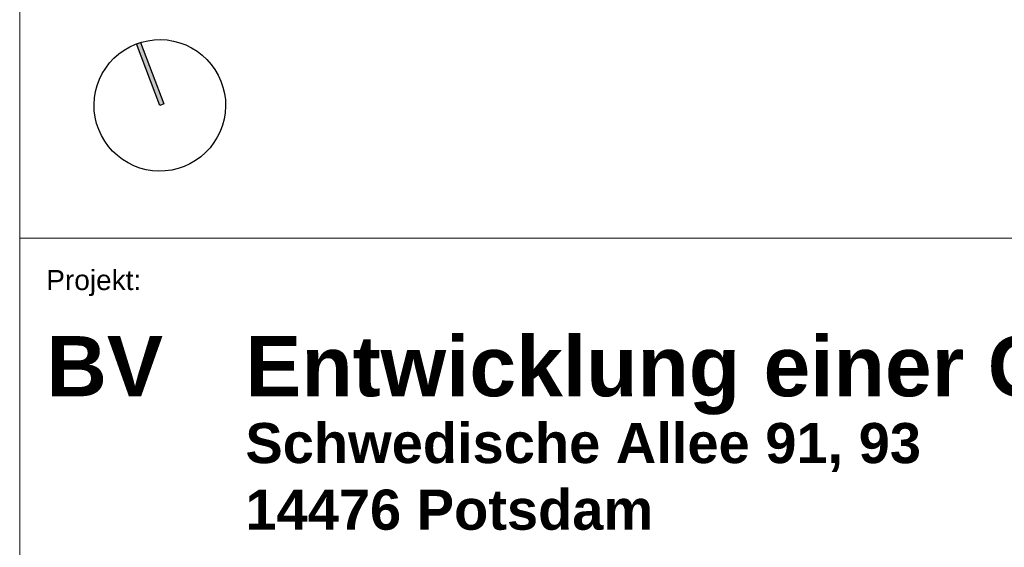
# Model space of a CAD drawing. Header units: metres. Extents: x -5569892 to 1712241, y -5568463 to 2085.
# Tile 35 of 70: x 168 to 205, y -230 to -210. Entities that reach past the tile are written whole.
import ezdxf

# ---------------------------------------------------------------- set-up
doc = ezdxf.new("R2010")
doc.units = ezdxf.units.M
doc.header["$LTSCALE"] = 0.5
for name, color, linetype, lineweight in [('70 -74 Zeichnungsblatt- 4 Plankopf Linie', 7, 'Continuous', 13), ('70 -74 Zeichnungsblatt- 5 Plankopf Text', 7, 'Continuous', 18), ('70 -74 Zeichnungsblatt- 6 Plankopf Symbole', 7, 'Continuous', 18)]:
    doc.layers.add(name, color=color, linetype=linetype, lineweight=lineweight)
doc.styles.add('Arial', font='arial.ttf')
doc.styles.add('Arial (bold)', font='arialbd.ttf')

# ---------------------------------------------------------------- blocks, each defined once
blk = doc.blocks.new('Gruppe-502')
at = {"layer": '70 -74 Zeichnungsblatt- 4 Plankopf Linie'}
for p, q in [((0.409446, -0.12334), (0.409446, -0.4155)), ((0.409446, -0.2715), (0.589446, -0.2715))]:
    blk.add_line(p, q, dxfattribs=at)
at = {"layer": '70 -74 Zeichnungsblatt- 5 Plankopf Text', "attachment_point": 1}
for s, insert, char_height, line_spacing_factor, style in [('Projekt:', (0.411446, -0.273895), 0.0015105, 0.970891, 'Arial'), ('BV', (0.411446, -0.278875), 0.004531, 0.996218, 'Arial (bold)')]:
    blk.add_mtext(s, dxfattribs=dict(at, insert=insert, char_height=char_height, line_spacing_factor=line_spacing_factor, style=style))
at = {"layer": '70 -74 Zeichnungsblatt- 5 Plankopf Text', "attachment_point": 1, "line_spacing_factor": 0.996218, "style": 'Arial (bold)'}
for s, insert, char_height, width in [('Entwicklung einer Gesamtschule mit Sporthalle', (0.426446, -0.278875), 0.00453099, 0.16121158), ('Schwedische Allee 91, 93\\P14476 Potsdam', (0.426446, -0.285416), 0.00302066, 0.089)]:
    blk.add_mtext(s, dxfattribs=dict(at, insert=insert, char_height=char_height, width=width))
blk = doc.blocks.new('Nordpfeil 01')
at = {"layer": '70 -74 Zeichnungsblatt- 6 Plankopf Symbole', "linetype": 'Continuous', "lineweight": 0}
blk.add_hatch(color=7, dxfattribs=at).paths.add_polyline_path([(0, 0.00706), (0.00045, 0.00706), (0.00045, 0), (0, 0)])
at = {"layer": '70 -74 Zeichnungsblatt- 6 Plankopf Symbole', "lineweight": 25, "flags": 128}
for points in [[(-0.00194, -0.00681), (-0.00259, -0.00658), (-0.00323, -0.0063), (-0.00383, -0.00595), (-0.00439, -0.00555), (-0.00492, -0.00509), (-0.00539, -0.00458), (-0.00581, -0.00403), (-0.00618, -0.00344), (-0.00649, -0.00282), (-0.00673, -0.00217), (-0.00691, -0.0015), (-0.00703, -0.00081), (-0.00707, -0.00012), (-0.00705, 0.00057), (-0.00696, 0.00126), (-0.00681, 0.00194), (-0.00658, 0.00259), (-0.0063, 0.00323), (-0.00595, 0.00383), (-0.00555, 0.00439), (-0.00509, 0.00492), (-0.00458, 0.00539), (-0.00403, 0.00581), (-0.00344, 0.00618), (-0.00282, 0.00649), (-0.00217, 0.00673), (-0.0015, 0.00691), (-0.00081, 0.00703), (-0.00012, 0.00707), (0.00057, 0.00705), (0.00126, 0.00696), (0.00194, 0.00681), (0.00259, 0.00658), (0.00323, 0.0063), (0.00383, 0.00595), (0.00439, 0.00555), (0.00492, 0.00509), (0.00539, 0.00458), (0.00581, 0.00403), (0.00618, 0.00344), (0.00649, 0.00282), (0.00673, 0.00217), (0.00691, 0.0015), (0.00703, 0.00081), (0.00707, 0.00012), (0.00705, -0.00057), (0.00696, -0.00126), (0.00681, -0.00194), (0.00658, -0.00259), (0.0063, -0.00323), (0.00595, -0.00383), (0.00555, -0.00439), (0.00509, -0.00492), (0.00458, -0.00539), (0.00403, -0.00581), (0.00344, -0.00618), (0.00282, -0.00649), (0.00217, -0.00673), (0.0015, -0.00691), (0.00081, -0.00703), (0.00012, -0.00707), (-0.00057, -0.00705), (-0.00126, -0.00696)], [(0, 0.00706), (0.00045, 0.00706), (0.00045, 0), (0, 0)]]:
    blk.add_lwpolyline(points, close=True, dxfattribs=at)
blk = doc.blocks.new('Plankopf')
at = {"layer": '70 -74 Zeichnungsblatt- 4 Plankopf Linie', "color": 7, "transparency": 33554687}
blk.add_blockref('Gruppe-502', (0, 0), dxfattribs=at)
at = {"layer": '70 -74 Zeichnungsblatt- 4 Plankopf Linie', "color": 0, "flags": 1}
for tag in ['Auftraggeber', 'Auftraggeber_Zusatz_-1-', 'Auftraggeber_Zusatz_-2-', 'Approval', 'Approval', 'Approval', 'Approval', 'Approval', 'Approval', 'AR_Genehmigt_-_Datum', 'Auto_Generate_Page_Number', 'Auto_Total_Num_Sheets', 'Architekt', 'Architekt_Zusatz_-1-', 'Architekt_Zusatz_-2-', 'Approval', 'Teil', 'Total_Num_Sheets', 'Tragwerksplanung', 'Tragwerksplanung_Zusatz_-1-', 'Tragwerksplanung_Zusatz_-2-', 'TGA', 'TGA_Zusatz_-1-', 'TGA_Zusatz_-2-', 'Scale', 'Sheet_Number', 'Sheet_Title', 'Status', 'Zone', 'Zone', 'Zone', 'Zone', 'Zone', 'Zone', 'Zone', 'Geschäftszeichen', 'Current_Plot_Date', 'Gewerk', 'Landschaftsarchitekt', 'Landschaftsarchitekten_Zusatz-1-', 'Landschaftsarchitekten_Zusatz_-2-', 'Papiermaße', 'Number', 'Publish_Date', 'Number', 'Publish_Date', 'Number', 'Publish_Date', 'Number', 'Publish_Date', 'Number', 'Publish_Date', 'Number', 'Publish_Date', 'Planungsgrundlagen', 'Plot_Date_Format', 'BH_Genehmigt_-_Datum', 'Ebene', 'Page_Number', 'Plannummer_Fachplaner', 'File_Name', 'File_Name_Include_Path', 'Projektname_Zusatz', 'Project_Address', 'Höhe_üNHN', 'Leistungsphase', 'Number', 'Publish_Date', 'Recipients', 'Recipients', 'Recipients', 'Recipients', 'Recipients', 'Recipients', 'Project_Date', 'Project_ID', 'Project_Name', 'Recipients', 'Date', 'Note', 'Date', 'Note', 'Date', 'Note', 'Date', 'Note', 'Date', 'Note', 'Date', 'Note', 'Format', 'Date', 'Date', 'Note']:
    blk.add_attdef(tag, (-0.5945, -0.4205), '', height=0.00018, dxfattribs=at)
at = {"layer": '70 -74 Zeichnungsblatt- 4 Plankopf Linie', "color": 7, "transparency": 33554687, "xscale": 0.7000000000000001, "yscale": 0.7000000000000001, "zscale": 0.7000000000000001, "rotation": 20.7}
blk.add_blockref('Nordpfeil 01', (0.42, -0.2615), dxfattribs=at)

msp = doc.modelspace()

# ---------------------------------------------------------------- block references
at = {"layer": '70 -74 Zeichnungsblatt- 4 Plankopf Linie', "xscale": 500, "yscale": 500, "zscale": 500}
msp.add_blockref('Plankopf', (-37.093, -82.948), dxfattribs=at)

doc.saveas('drawing.dxf')
